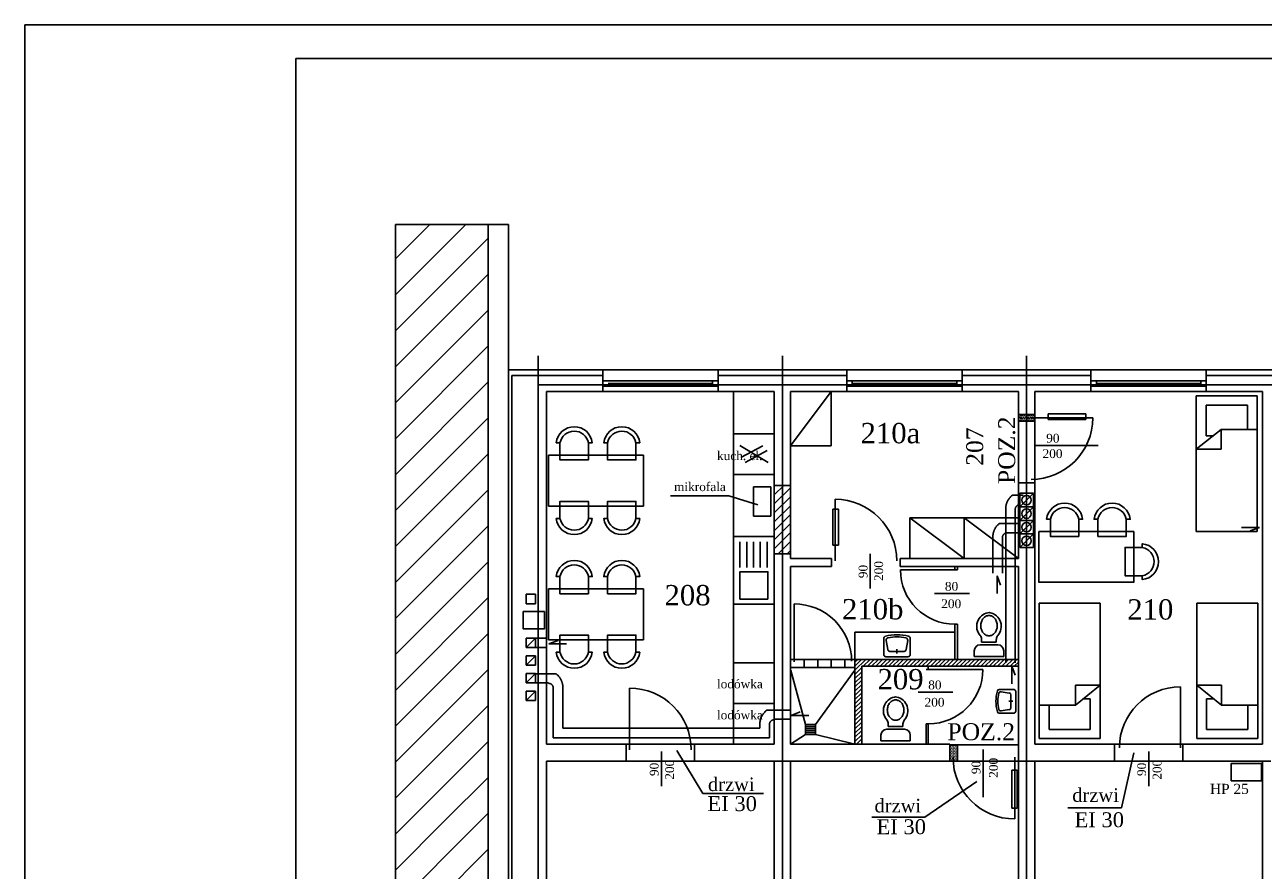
# Model space of a CAD drawing. Extents: x -4334 to 40851, y -15274 to 9778.
# Tile 5 of 15: x 32949 to 34775, y 8531 to 9778. Entities that reach past the tile are written whole.
import ezdxf

# ---------------------------------------------------------------- set-up
doc = ezdxf.new("R2010")
doc.units = 0
doc.header["$LTSCALE"] = 100
doc.header["$MEASUREMENT"] = 0
doc.linetypes.add('ACAD_ISO02W100', pattern=[15, 12, -3])
doc.linetypes.add('ACAD_ISO04W100', pattern=[30.5, 24, -3, 0.5, -3])
doc.layers.get('0').update_dxf_attribs({"color": 251, "linetype": 'CONTINUOUS'})
for name, color, linetype in [('CIENKIE', 251, 'CONTINUOUS'), ('NAPIS', 251, 'CONTINUOUS'), ('OSIE', 251, 'ACAD_ISO04W100'), ('PRZERYW', 251, 'ACAD_ISO02W100'), ('SCIANY', 251, 'CONTINUOUS'), ('urzadzenia', 251, 'CONTINUOUS'), ('URZĄDZENIA', 251, 'CONTINUOUS')]:
    doc.layers.add(name, color=color, linetype=linetype)
doc.styles.add('NEWROMAN', font='TIMES.TTF')
pattern_1 = [(45, (17176.687, 10720.546), (-26.516504, 26.516504), [])]

# ---------------------------------------------------------------- blocks, each defined once
blk = doc.blocks.new('R056')
for p, q in [((-0.332, 0.998), (0.335, 0.998)), ((-0.332, 0.865), (-0.332, 0.998)), ((0.335, 0.998), (0.335, 0.865)), ((0.201, 0.732), (-0.199, 0.732)), ((-0.165, 0.67), (0.001, 0.67)), ((-0.165, 0.67), (-0.165, 0.607)), ((0.168, 0.67), (0.001, 0.67)), ((0.168, 0.67), (0.168, 0.607))]:
    blk.add_line(p, q)
blk.add_lwpolyline([(0.001, 0.067, 0.117514), (0.071, 0.083, 0.104443), (0.135, 0.134, 0.090071), (0.175, 0.207, 0.08201), (0.19, 0.297, 0.08201), (0.175, 0.387, 0.090071), (0.135, 0.459, 0.104443), (0.071, 0.51, 0.117514), (0.001, 0.527, 0.117514), (-0.069, 0.51, 0.104443), (-0.132, 0.459, 0.090071), (-0.172, 0.387, 0.08201), (-0.187, 0.297, 0.08201), (-0.172, 0.207, 0.090071), (-0.132, 0.134, 0.104443), (-0.069, 0.083, 0.117514)], format="xyb", close=True)
for centre, radius, start, end in [((-0.199, 0.865), 0.133, 180, 270), ((0.201, 0.865), 0.133, 270, 0), ((-0.299, 0.607), 0.133, 318.639, 0), ((0.301, 0.607), 0.133, 180, 221.361), ((0.038, 0.311), 0.315, 138.639, 258.4219), ((-0.035, 0.311), 0.315, 281.5781, 41.361), ((0.001, 0.133), 0.133, 258.4219, 281.5781)]:
    blk.add_arc(centre, radius, start, end)
blk = doc.blocks.new('R053')
for p, q in [((0, 0.608), (0, 0)), ((0.917, 0.692), (0.083, 0.692)), ((0.769, 0.492), (0.231, 0.492)), ((0.5, 0.575), (0.5, 0.408)), ((1, 0), (1, 0.608)), ((0.095, 0.075), (0.149, 0.421)), ((0.905, 0.075), (0.851, 0.421))]:
    blk.add_line(p, q)
for centre, radius, start, end in [((0.083, 0.608), 0.0833, 90, 180), ((0.231, 0.408), 0.0833, 90, 171.1953), ((0.769, 0.408), 0.0833, 8.8047, 90), ((0.917, 0.608), 0.0833, 0, 90), ((0.083, 0), 0.0833, 180, 254.047), ((0.177, 0.062), 0.0833, 171.1953, 256.9798), ((0.823, 0.062), 0.0833, 283.0202, 8.8047), ((0.5, 1.458), 1.599, 254.047, 285.953), ((0.5, 1.458), 1.516, 256.9798, 283.0202), ((0.917, 0), 0.0833, 285.953, 0)]:
    blk.add_arc(centre, radius, start, end)
blk = doc.blocks.new('R060')
for p, q in [((0.08, 0.506), (0.459, 0.506)), ((0.08, 0.406), (0.459, 0.406)), ((0.08, 0.306), (0.459, 0.306)), ((0.08, 0.206), (0.459, 0.206)), ((0.08, 0.106), (0.459, 0.106))]:
    blk.add_line(p, q)
for points in [[(0, 0), (1, 0), (1, 0.6), (0, 0.6)], [(0.924, 0.093), (0.924, 0.507), (0.522, 0.507), (0.522, 0.093)]]:
    blk.add_lwpolyline(points, close=True)
blk = doc.blocks.new('A$C258907B0')
at = {"layer": 'URZĄDZENIA', "ltscale": 3, "xscale": -100, "yscale": 100, "zscale": 100, "rotation": 270}
blk.add_blockref('R060', (0, 0), dxfattribs=at)
blk = doc.blocks.new('R067')
for p, q in [((0.15, 0.71), (0.85, 0.29)), ((0.175, 0.415), (0.717, 0.704)), ((0.825, 0.585), (0.283, 0.296))]:
    blk.add_line(p, q)
blk.add_lwpolyline([(0, 0), (1, 0), (1, 1), (0, 1)], close=True)
blk = doc.blocks.new('A$C6B102339')
at = {"layer": 'urzadzenia', "ltscale": 3, "xscale": 60, "yscale": 60, "zscale": 60}
blk.add_blockref('R067', (0, 0), dxfattribs=at)

msp = doc.modelspace()

# ---------------------------------------------------------------- hatches: boundary and pattern name
at = {"layer": 'urzadzenia', "ltscale": 3}
h = msp.add_hatch(dxfattribs=at)
h.set_pattern_fill('ANSI31', color=256, scale=300, style=0)
h.set_pattern_definition(pattern_1)
h.paths.add_polyline_path([(33495.4, 8633.6), (33632.2, 8578.2), (33632.2, 9483), (33495.4, 9483)])
h = msp.add_hatch(dxfattribs=at)
h.set_pattern_fill('DOTS', color=256, scale=45, style=0)
h.set_pattern_definition([(0, (24.4256, 75.3548), (1.40625, 2.8125), [0, -2.8125])])
h.paths.add_polyline_path([(34414.2, 9203), (34414.2, 9193), (34426.2, 9193), (34426.2, 9203)])
h.paths.add_polyline_path([(34426.2, 9203), (34426.2, 9193), (34438.2, 9193), (34438.2, 9203)])
h = msp.add_hatch(dxfattribs=at)
h.set_pattern_fill('ANSI31', color=256, scale=75, style=0)
h.set_pattern_definition([(45, (16319.202, 3255.045), (-6.629126, 6.629126), [])])
h.paths.add_polyline_path([(34078.2, 9098.1), (34066.2, 9098.1), (34066.2, 8997.1), (34078.2, 8997.1)])
h.paths.add_polyline_path([(34066.2, 9098.1), (34054.2, 9098.1), (34054.2, 8997.1), (34066.2, 8997.1)])
h = msp.add_hatch(dxfattribs=at)
h.set_pattern_fill('DOTS', color=256, scale=35, style=0)
h.set_pattern_definition([(0, (9035.8806, 6989.2116), (1.09375, 2.1875), [0, -2.1875])])
h.paths.add_polyline_path([(34324.2, 8715.6), (34313.2, 8715.6), (34313.2, 8691.6), (34324.2, 8691.6)])
h = msp.add_hatch(dxfattribs=at)
h.set_pattern_fill('ANSI31', color=256, scale=300, style=0)
h.set_pattern_definition(pattern_1)
h.paths.add_polyline_path([(33632.2, 8578.2), (33495.4, 8633.6), (33495.4, 8091.4), (33632.2, 8036)])
at = {"layer": 'URZĄDZENIA', "ltscale": 3}
h = msp.add_hatch(dxfattribs=at)
h.set_pattern_fill('ANSI31', color=256, scale=35, style=0)
h.set_pattern_definition([(45, (9035.8806, 6989.2116), (-3.0935922, 3.0935922), [])])
h.paths.add_polyline_path([(34173.2, 8841.6), (34173.2, 8716.6), (34183.2, 8716.6), (34183.2, 8831.6), (34414.2, 8831.6), (34414.2, 8841.6)])

# ---------------------------------------------------------------- linework, layer by layer
at = {"layer": 'CIENKIE', "ltscale": 3}
for p, q in [((40851, 9777.9), (32948.9, 9777.9)), ((32948.9, 9777.9), (32948.9, 6807.9)), ((40801, 9727.9), (33348.9, 9727.9)), ((33348.9, 9727.9), (33348.9, 6857.9)), ((33662.2, 7737.6), (33662.2, 9268.6)), ((33667.2, 7782.6), (33667.2, 9260.6)), ((33667.2, 8691.6), (33667.2, 9260.6)), ((33667.2, 9260.6), (33801.2, 9260.6)), ((33667.2, 9260.6), (33801.2, 9260.6)), ((33801.2, 9268.6), (33971.2, 9268.6)), ((33971.2, 9260.6), (34161.2, 9260.6)), ((34161.2, 9268.6), (34331.2, 9268.6)), ((34331.2, 9260.6), (34521.2, 9260.6)), ((34521.2, 9268.6), (34691.2, 9268.6)), ((34691.2, 9260.6), (34881.2, 9260.6)), ((33801.2, 9252.5), (33971.2, 9252.5)), ((33801.2, 9244.5), (33971.2, 9244.5)), ((33809.2, 9248.5), (33963.2, 9248.5)), ((33963.2, 9252.5), (33963.2, 9244.5)), ((34161.2, 9252.5), (34331.2, 9252.5)), ((34161.2, 9244.5), (34331.2, 9244.5)), ((34169.2, 9252.5), (34169.2, 9244.5)), ((34169.2, 9248.5), (34323.2, 9248.5)), ((34323.2, 9252.5), (34323.2, 9244.5)), ((34521.2, 9252.5), (34691.2, 9252.5)), ((34521.2, 9244.5), (34691.2, 9244.5)), ((34529.2, 9252.5), (34529.2, 9244.5)), ((34529.2, 9248.5), (34683.2, 9248.5)), ((34683.2, 9252.5), (34683.2, 9244.5)), ((33971.2, 9236.6), (33801.2, 9236.6)), ((34331.2, 9236.6), (34161.2, 9236.6)), ((34691.2, 9236.6), (34521.2, 9236.6)), ((34432.9, 9198.1), (34523.9, 9198.1)), ((34440.1, 9157.3), (34531.6, 9157.3)), ((33901.1, 9082.8), (33987.3, 9082.8)), ((33987.3, 9082.8), (34030, 9069.4)), ((34143.9, 8986.8), (34143.9, 9077.8)), ((34416.2, 9066.6), (34436.2, 9086.6)), ((34416.2, 9046.6), (34436.2, 9066.6)), ((34416.2, 9026.6), (34436.2, 9046.6)), ((34416.2, 9006.6), (34436.2, 9026.6)), ((34743.4, 9036.3), (34769.5, 9036.3)), ((34769.5, 9036.3), (34756.1, 9031.4)), ((34195.6, 8946.3), (34195.6, 8997.5)), ((34383, 8938.6), (34383, 8964.7)), ((34383, 8964.7), (34387.9, 8951.3)), ((33702.1, 8937.6), (33688.1, 8937.6)), ((33688.1, 8923.6), (33688.1, 8937.6)), ((33702.1, 8923.6), (33702.1, 8937.6)), ((34290.7, 8938.8), (34342, 8938.8)), ((33702.1, 8923.6), (33688.1, 8923.6)), ((33688.1, 8858.9), (33702.1, 8872.9)), ((33718.2, 8872.9), (33688.1, 8872.9)), ((33688.1, 8858.9), (33688.1, 8872.9)), ((33718.2, 8858.9), (33688.1, 8858.9)), ((33702.1, 8858.9), (33702.1, 8872.9)), ((33721.9, 8864.7), (33735.3, 8869.6)), ((33748, 8864.7), (33721.9, 8864.7)), ((33688.1, 8832.9), (33702.1, 8846.9)), ((33688.1, 8832.9), (33688.1, 8846.9)), ((33702.1, 8846.9), (33688.1, 8846.9)), ((33702.1, 8832.9), (33702.1, 8846.9)), ((33702.1, 8832.9), (33688.1, 8832.9)), ((34404.3, 8831.8), (34409.3, 8818.4)), ((34404.3, 8805.7), (34404.3, 8831.8)), ((33688.1, 8806.9), (33702.1, 8820.9)), ((33702.1, 8820.9), (33688.1, 8820.9)), ((33688.1, 8806.9), (33688.1, 8820.9)), ((33702.1, 8806.9), (33688.1, 8806.9)), ((33702.1, 8806.9), (33702.1, 8820.9)), ((33688.1, 8780.9), (33702.1, 8794.9)), ((33688.1, 8780.9), (33688.1, 8794.9)), ((33702.1, 8794.9), (33688.1, 8794.9)), ((33702.1, 8780.9), (33702.1, 8794.9)), ((33840.7, 8708.2), (33840.7, 8799.2)), ((34266.2, 8793.3), (34317.4, 8793.3)), ((34653.1, 8711), (34653.1, 8801)), ((33702.1, 8780.9), (33688.1, 8780.9)), ((34079.1, 8759), (34092.5, 8764)), ((34105.2, 8759), (34079.1, 8759)), ((33887.7, 8654.5), (33887.7, 8705.7)), ((33948.7, 8643.6), (33910.6, 8707.3)), ((34362.3, 8638.5), (34362.3, 8708.5)), ((34408.8, 8697.2), (34408.8, 8606.2)), ((34566.3, 8622.6), (34584.4, 8703.5)), ((34606.5, 8654.5), (34606.5, 8705.7)), ((34276.4, 8608.8), (34352.8, 8661.3)), ((34038.4, 8643.6), (33948.7, 8643.6)), ((34566.3, 8622.6), (34487, 8622.6)), ((34276.4, 8608.8), (34198.1, 8608.8))]:
    msp.add_line(p, q, dxfattribs=at)
at = {"layer": 'CIENKIE'}
for points in [[(33684, 8912), (33715.3, 8912), (33715.3, 8886.5), (33684, 8886.5)], [(34727.8, 8662.6), (34727.8, 8687.9), (34772.9, 8687.9), (34772.9, 8662.6)]]:
    msp.add_lwpolyline(points, close=True, dxfattribs=at)
for centre in [(34426.2, 9076.6), (34426.2, 9056.6), (34426.2, 9036.6), (34426.2, 9016.6)]:
    msp.add_circle(centre, 7, dxfattribs=at)
at = {"layer": 'CIENKIE', "ltscale": 3}
for centre, radius, start, end in [((34432.9, 9198.1), 91, 270, 0), ((34143.9, 8986.8), 91, 360, 90), ((33840.7, 8708.2), 91, 0, 90), ((34653.1, 8711), 90, 90, 180), ((34408.8, 8697.2), 91, 180, 270)]:
    msp.add_arc(centre, radius, start, end, dxfattribs=at)
at = {"layer": 'OSIE', "ltscale": 3}
for p, q in [((33706.2, 7535.4), (33706.2, 9289.2)), ((34066.2, 7535.4), (34066.2, 9289.2)), ((34426.2, 7535.4), (34426.2, 9289.2)), ((33706.2, 9246.6), (39615.4, 9246.6))]:
    msp.add_line(p, q, dxfattribs=at)
at = {"layer": 'PRZERYW', "ltscale": 10}
for q in [(33495.4, 7505.4), (33662.2, 9483)]:
    msp.add_line((33495.4, 9483), q, dxfattribs=at)
at = {"layer": 'PRZERYW', "ltscale": 3}
for p, q in [((34414.2, 9203), (34414.2, 9102)), ((34438.2, 9203), (34438.2, 9102)), ((34054.2, 9098.1), (34078.2, 9098.1)), ((34421.2, 9083.9), (34405.5, 9083.9)), ((34395.5, 8836.6), (34395.5, 9061.5)), ((34409.5, 8836.6), (34409.5, 9061.5)), ((34416.2, 9042.3), (34386.5, 9042.3)), ((34413.6, 9028.3), (34397.8, 9028.3)), ((34376.6, 8968.6), (34376.6, 9020)), ((34390.6, 8968.6), (34390.6, 9020)), ((34054.2, 8997.1), (34078.2, 8997.1)), ((33702.1, 8820.3), (33732.4, 8820.3)), ((33702.1, 8806.9), (33721.1, 8806.9)), ((33728.3, 8726), (33728.3, 8797.9)), ((33742.3, 8740), (33742.3, 8797.9)), ((34078.2, 8766.6), (34043, 8766.6)), ((34033.1, 8748.8), (34033.1, 8740)), ((34078.2, 8753.2), (34054.3, 8753.2)), ((33742.3, 8740), (34033.1, 8740)), ((34047.1, 8744.2), (34047.1, 8726)), ((33728.3, 8726), (34047.1, 8726)), ((33835.7, 8716.6), (33936.7, 8716.6)), ((34313.2, 8715.6), (34414.2, 8715.6)), ((34324.2, 8691.6), (34324.2, 8715.6)), ((34555.7, 8716.6), (34656.7, 8716.6)), ((33936.7, 8691.6), (33835.7, 8691.6)), ((34054.2, 8691.6), (34054.2, 8406.6)), ((34078.2, 8691.6), (34078.2, 8406.6)), ((34313.2, 8691.6), (34414.2, 8691.6)), ((34414.2, 8691.6), (34414.2, 8406.6)), ((34438.2, 8691.6), (34438.2, 8406.6)), ((34656.7, 8691.6), (34555.7, 8691.6)), ((34774.2, 8691.6), (34774.2, 8406.6))]:
    msp.add_line(p, q, dxfattribs=at)
at = {"layer": 'PRZERYW'}
msp.add_line((34414.2, 9193), (34438.2, 9193), dxfattribs=at)
for points in [[(34458.2, 9203.9), (34513.8, 9203.9), (34513.8, 9195.4), (34458.2, 9195.4)], [(34023.7, 9096.3), (34049, 9096.3), (34049, 9052.8), (34023.7, 9052.8)], [(34149, 9063.2), (34140.3, 9063.2), (34140.3, 9010.1), (34149, 9010.1)], [(34404.5, 8678), (34412.2, 8678), (34412.2, 8622), (34404.5, 8622)]]:
    msp.add_lwpolyline(points, close=True, dxfattribs=at)
at = {"layer": 'PRZERYW', "ltscale": 3}
for centre, radius, start, end in [((34420.6, 9063.8), 25.1, 126.9473, 185.2041), ((34416.6, 9062.7), 7.17, 88.8712, 189.4669), ((34401.6, 9022.3), 25.1, 126.9473, 185.2041), ((34397.7, 9021.2), 7.17, 88.8712, 189.4669), ((33721.2, 8799.1), 7.17, 350.5331, 91.1288), ((33717.3, 8800.2), 25.1, 354.7959, 53.0527), ((34058.1, 8746.5), 25.1, 126.9473, 174.7959), ((34054.1, 8745.4), 7.17, 88.8712, 189.4669)]:
    msp.add_arc(centre, radius, start, end, dxfattribs=at)
at = {"layer": 'SCIANY', "ltscale": 3}
for p, q in [((33632.2, 7505.4), (33632.2, 9483)), ((33662.2, 9268.6), (33662.2, 9483)), ((33662.2, 9268.6), (33801.2, 9268.6)), ((33662.2, 9268.6), (33801.2, 9268.6)), ((33801.2, 9236.6), (33801.2, 9268.6)), ((33801.2, 9268.6), (33801.2, 9236.6)), ((33971.2, 9268.6), (34161.2, 9268.6)), ((33971.2, 9236.6), (33971.2, 9268.6)), ((33971.2, 9268.6), (33971.2, 9236.6)), ((34161.2, 9268.6), (34161.2, 9236.6)), ((34161.2, 9236.6), (34161.2, 9268.6)), ((34331.2, 9268.6), (34521.2, 9268.6)), ((34331.2, 9268.6), (34331.2, 9236.6)), ((34331.2, 9236.6), (34331.2, 9268.6)), ((34521.2, 9236.6), (34521.2, 9268.6)), ((34521.2, 9268.6), (34521.2, 9236.6)), ((34691.2, 9268.6), (34881.2, 9268.6)), ((34691.2, 9236.6), (34691.2, 9268.6)), ((34691.2, 9268.6), (34691.2, 9236.6)), ((33718.2, 8716.6), (33718.2, 9236.6)), ((33718.2, 9236.6), (33801.2, 9236.6)), ((33971.2, 9236.6), (34054.2, 9236.6)), ((34078.2, 9236.6), (34161.2, 9236.6)), ((34331.2, 9236.6), (34414.2, 9236.6)), ((34438.2, 9236.6), (34521.2, 9236.6)), ((34691.2, 9236.6), (34774.2, 9236.6)), ((34414.2, 9203), (34438.2, 9203)), ((34054.2, 9098.1), (34054.2, 8997.1)), ((34078.2, 9098.1), (34078.2, 8997.1)), ((34078.2, 8990.6), (34138.7, 8990.6)), ((34239.7, 8990.6), (34414.2, 8990.6)), ((34078.2, 8978.6), (34138.7, 8978.6)), ((34239.7, 8978.6), (34414.2, 8978.6)), ((34173.2, 8841.6), (34414.2, 8841.6)), ((34183.2, 8841.6), (34414.2, 8841.6)), ((34183.2, 8831.6), (34414.2, 8831.6)), ((33718.2, 8716.6), (33835.7, 8716.6)), ((33835.7, 8716.6), (33835.7, 8691.6)), ((33936.7, 8716.6), (33936.7, 8691.6)), ((33936.7, 8716.6), (34054.2, 8716.6)), ((34078.2, 8716.6), (34313.2, 8716.6)), ((34438.2, 8716.6), (34555.7, 8716.6)), ((34555.7, 8716.6), (34555.7, 8691.6)), ((34656.7, 8716.6), (34656.7, 8691.6)), ((34656.7, 8716.6), (34774.2, 8716.6)), ((33718.2, 8691.6), (33835.7, 8691.6)), ((33718.2, 8406.6), (33718.2, 8691.6)), ((33936.7, 8691.6), (34313.2, 8691.6)), ((34414.2, 8691.6), (34555.7, 8691.6)), ((34656.7, 8691.6), (34786.2, 8691.6))]:
    msp.add_line(p, q, dxfattribs=at)
at = {"layer": 'SCIANY'}
for p, q in [((34054.2, 9098.1), (34054.2, 9236.6)), ((34078.2, 9098.1), (34078.2, 9236.6)), ((34414.2, 9203), (34414.2, 9236.6)), ((34438.2, 9203), (34438.2, 9236.6)), ((34774.2, 8716.6), (34774.2, 9236.6)), ((34414.2, 9102), (34438.2, 9102)), ((34414.2, 8990.6), (34414.2, 9102)), ((34438.2, 8716.6), (34438.2, 9102)), ((34054.2, 8716.6), (34054.2, 8997.1)), ((34078.2, 8990.6), (34078.2, 8997.1)), ((34138.7, 8978.6), (34138.7, 8990.6)), ((34239.7, 8978.6), (34239.7, 8990.6)), ((34078.2, 8716.6), (34078.2, 8978.6)), ((34414.2, 8691.6), (34414.2, 8978.6)), ((34173.2, 8716.6), (34173.2, 8841.6)), ((34183.2, 8716.6), (34183.2, 8831.6)), ((34313.2, 8691.6), (34313.2, 8716.6))]:
    msp.add_line(p, q, dxfattribs=at)
at = {"layer": 'urzadzenia'}
for p, q in [((33994.2, 8716.6), (33994.2, 9236.6)), ((34138.2, 9156.6), (34138.2, 9236.6)), ((34676.5, 9230.2), (34676.5, 9030.2)), ((34766.5, 9230.2), (34766.5, 9030.2)), ((34691.2, 9216.6), (34691.2, 9171.6)), ((34691.2, 9216.6), (34691.2, 9171.6)), ((34751.9, 9216.6), (34751.9, 9180.9)), ((34416.2, 9086.6), (34436.2, 9086.6)), ((34416.2, 9066.6), (34436.2, 9066.6)), ((34254.2, 9050.6), (34414.2, 9050.6)), ((34254.2, 8990.6), (34254.2, 9050.6)), ((34334.2, 8990.6), (34334.2, 9050.6)), ((34416.2, 9046.6), (34436.2, 9046.6)), ((34416.2, 9026.6), (34436.2, 9026.6)), ((34416.2, 9006.6), (34436.2, 9006.6)), ((34320.2, 8973.6), (34320.2, 8978.6)), ((34324.2, 8973.6), (34324.2, 8978.6)), ((34444.9, 8724.7), (34444.9, 8924.7)), ((34534.9, 8724.7), (34534.9, 8924.7)), ((34677.1, 8724.7), (34677.1, 8924.7)), ((34767.1, 8724.7), (34767.1, 8924.7)), ((34320.2, 8841.6), (34320.2, 8893.6)), ((34324.2, 8841.6), (34324.2, 8893.6)), ((34098.2, 8829.6), (34098.2, 8841.6)), ((34118.2, 8829.6), (34118.2, 8841.6)), ((34138.2, 8829.6), (34138.2, 8841.6)), ((34158.2, 8829.6), (34158.2, 8841.6)), ((34281.2, 8826.6), (34281.2, 8831.6)), ((34459.5, 8738.2), (34459.5, 8773.9)), ((34520.2, 8738.2), (34520.2, 8783.3)), ((34520.2, 8738.2), (34520.2, 8783.3)), ((34691.7, 8738.2), (34691.7, 8783.3)), ((34691.7, 8738.2), (34691.7, 8783.3)), ((34752.4, 8738.2), (34752.4, 8773.9)), ((34278.2, 8716.6), (34278.2, 8746.6)), ((34281.2, 8716.6), (34281.2, 8746.6))]:
    msp.add_line(p, q, dxfattribs=at)
at = {"layer": 'urzadzenia', "ltscale": 3}
for p, q in [((34078.2, 9156.6), (34138.2, 9236.6)), ((34676.5, 9230.2), (34766.5, 9230.2)), ((34691.2, 9216.6), (34751.9, 9216.6)), ((34676.5, 9151.5), (34713.1, 9180.9)), ((34691.2, 9171.6), (34701.5, 9171.6)), ((34713.1, 9180.9), (34713.1, 9151.5)), ((34713.1, 9180.9), (34766.5, 9180.9)), ((34078.2, 9156.6), (34138.2, 9156.6)), ((34676.5, 9151.5), (34713.1, 9151.5)), ((33861.2, 9142.7), (33721.2, 9142.7)), ((33721.2, 9142.7), (33721.2, 9067.7)), ((33861.2, 9142.7), (33861.2, 9067.7)), ((34416.2, 9086.6), (34416.2, 9006.6)), ((34436.2, 9086.6), (34436.2, 9006.6)), ((33861.2, 9067.7), (33721.2, 9067.7)), ((34334.2, 8990.6), (34254.2, 9050.6)), ((34414.2, 8990.6), (34334.2, 9050.6)), ((34584.3, 9030.1), (34444.3, 9030.1)), ((34444.3, 9030.1), (34444.3, 8955.1)), ((34584.3, 9030.1), (34584.3, 8955.1)), ((34676.5, 9030.2), (34766.5, 9030.2)), ((34320.2, 8973.6), (34240.2, 8973.6)), ((34320.2, 8973.6), (34324.2, 8973.6)), ((34584.3, 8955.4), (34444.3, 8955.4)), ((33861.2, 8945.5), (33721.2, 8945.5)), ((33721.2, 8945.5), (33721.2, 8870.5)), ((33861.2, 8945.5), (33861.2, 8870.5)), ((34083.4, 8838.2), (34083.4, 8923.4)), ((34534.9, 8924.7), (34444.9, 8924.7)), ((34677.1, 8924.7), (34767.1, 8924.7)), ((34173.2, 8836.6), (34173.2, 8881.6)), ((34320.2, 8893.6), (34324.2, 8893.6)), ((33861.2, 8870.5), (33721.2, 8870.5)), ((34078.4, 8841.6), (34168.2, 8841.6)), ((34168.2, 8841.6), (34173.2, 8841.6)), ((33994.2, 8836.6), (34054.2, 8836.6)), ((34078.4, 8829.6), (34173.2, 8829.6)), ((34100.1, 8745.6), (34078.4, 8825.1)), ((34115.1, 8745.6), (34173.2, 8825.6)), ((34278.2, 8826.6), (34361.7, 8826.6)), ((34498.3, 8773.9), (34498.3, 8803.4)), ((34534.9, 8803.4), (34498.3, 8773.9)), ((34534.9, 8803.4), (34498.3, 8803.4)), ((34677.1, 8803.4), (34713.6, 8773.9)), ((34677.1, 8803.4), (34713.6, 8803.4)), ((34713.6, 8773.9), (34713.6, 8803.4)), ((33994.2, 8776.6), (34054.2, 8776.6)), ((34498.3, 8773.9), (34444.9, 8773.9)), ((34520.2, 8783.3), (34509.9, 8783.3)), ((34691.7, 8783.3), (34702, 8783.3)), ((34713.6, 8773.9), (34767.1, 8773.9)), ((34100.1, 8730.6), (34078.2, 8716.6)), ((34100.1, 8745.6), (34115.1, 8745.6)), ((34100.1, 8730.6), (34100.1, 8745.6)), ((34100.1, 8742.6), (34115.1, 8742.6)), ((34100.1, 8739.6), (34115.1, 8739.6)), ((34100.1, 8736.6), (34115.1, 8736.6)), ((34100.1, 8733.6), (34115.1, 8733.6)), ((34100.1, 8730.6), (34115.1, 8730.6)), ((34115.1, 8730.6), (34115.1, 8745.6)), ((34115.1, 8730.6), (34173.2, 8716.6)), ((34278.2, 8746.6), (34281.7, 8746.6)), ((34520.2, 8738.2), (34459.5, 8738.2)), ((34691.7, 8738.2), (34752.4, 8738.2)), ((34534.9, 8724.7), (34444.9, 8724.7)), ((34677.1, 8724.7), (34767.1, 8724.7))]:
    msp.add_line(p, q, dxfattribs=at)
for centre, radius, start, end in [((34320.2, 8973.6), 80, 180, 270), ((34083.7, 8838.8), 84.6, 0, 90.199), ((34281.7, 8826.6), 80, 270, 360)]:
    msp.add_arc(centre, radius, start, end, dxfattribs=at)
at = {"layer": 'URZĄDZENIA', "ltscale": 3}
msp.add_line((34173.2, 8881.6), (34320.2, 8881.6), dxfattribs=at)
at = {"layer": 'URZĄDZENIA'}
for points in [[(33738.1, 9161.1), (33732.7, 9161.1, -0.895014), (33785.8, 9161.1), (33780.1, 9161.1, 0.825539), (33738.2, 9161), (33738.2, 9135.8), (33780.1, 9135.8), (33780.1, 9161.1)], [(33808.2, 9161.1), (33802.8, 9161.1, -0.895014), (33855.9, 9161.1), (33850.2, 9161.1, 0.825539), (33808.3, 9161), (33808.3, 9135.8), (33850.2, 9135.8), (33850.2, 9161.1)], [(33738.1, 9049.4), (33732.7, 9049.4, 0.895014), (33785.8, 9049.4), (33780.1, 9049.4, -0.825539), (33738.2, 9049.5), (33738.2, 9074.7), (33780.1, 9074.7), (33780.1, 9049.4)], [(33808.2, 9049.4), (33802.8, 9049.4, 0.895014), (33855.9, 9049.4), (33850.2, 9049.4, -0.825539), (33808.3, 9049.5), (33808.3, 9074.7), (33850.2, 9074.7), (33850.2, 9049.4)], [(34461.2, 9048.4), (34455.8, 9048.4, -0.895014), (34508.9, 9048.4), (34503.2, 9048.4, 0.825539), (34461.3, 9048.4), (34461.3, 9023.1), (34503.2, 9023.1), (34503.2, 9048.4)], [(34531.3, 9048.4), (34525.9, 9048.4, -0.895014), (34579, 9048.4), (34573.3, 9048.4, 0.825539), (34531.4, 9048.4), (34531.4, 9023.1), (34573.3, 9023.1), (34573.3, 9048.4)], [(34596.9, 9006.9), (34596.9, 9012.3, -0.895014), (34596.9, 8959.2), (34596.9, 8964.9, 0.825539), (34596.8, 9006.8), (34571.6, 9006.8), (34571.6, 8964.9), (34596.9, 8964.9)], [(33738.1, 8963.8), (33732.7, 8963.8, -0.895014), (33785.8, 8963.8), (33780.1, 8963.8, 0.825539), (33738.2, 8963.7), (33738.2, 8938.5), (33780.1, 8938.5), (33780.1, 8963.8)], [(33808.2, 8963.8), (33802.8, 8963.8, -0.895014), (33855.9, 8963.8), (33850.2, 8963.8, 0.825539), (33808.3, 8963.7), (33808.3, 8938.5), (33850.2, 8938.5), (33850.2, 8963.8)], [(33738.1, 8852.2), (33732.7, 8852.2, 0.895014), (33785.8, 8852.2), (33780.1, 8852.2, -0.825539), (33738.2, 8852.2), (33738.2, 8877.4), (33780.1, 8877.4), (33780.1, 8852.2)], [(33808.2, 8852.2), (33802.8, 8852.2, 0.895014), (33855.9, 8852.2), (33850.2, 8852.2, -0.825539), (33808.3, 8852.2), (33808.3, 8877.4), (33850.2, 8877.4), (33850.2, 8852.2)]]:
    msp.add_lwpolyline(points, format="xyb", dxfattribs=at)

# ---------------------------------------------------------------- block references
at = {"layer": 'urzadzenia', "ltscale": 3}
msp.add_blockref('A$C6B102339', (33994.2, 9114.5), dxfattribs=at)
at = {"layer": 'urzadzenia', "ltscale": 3, "rotation": 180}
msp.add_blockref('A$C258907B0', (34054.2, 9023), dxfattribs=at)
at = {"layer": 'URZĄDZENIA', "lineweight": 25, "ltscale": 3}
for name, p, xscale, yscale, zscale, rotation in [('R056', (34370.9, 8910.6), 65, 65, 65, 180.0000000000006), ('R053', (34254.6, 8872.5), 39, 39, 39, 179.9999999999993), ('R056', (34233.2, 8786.1), 65, 65, 65, 180.0000000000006), ('R053', (34386, 8797.2), 35, 35, 35, 270)]:
    msp.add_blockref(name, p, dxfattribs=dict(at, xscale=xscale, yscale=yscale, zscale=zscale, rotation=rotation))

# ---------------------------------------------------------------- texts
at = {"layer": 'NAPIS', "lineweight": 25, "ltscale": 3, "style": 'NEWROMAN'}
for s, height, p in [('210a', 30, (34181.4, 9160.4)), ('90', 13, (34455.2, 9161.4)), ('kuch. el.', 13, (33969.7, 9135.6)), ('200', 13, (34449.8, 9138.6)), ('mikrofala', 13, (33906.4, 9089.8)), ('208', 30, (33892.3, 8921.3)), ('80', 13, (34305.8, 8942.8)), ('210b', 30, (34154, 8900.6)), ('210', 30, (34574.7, 8900.3)), ('200', 13, (34300.4, 8917.2)), ('209', 30, (34206.4, 8797.4)), ('lodówka', 13, (33969.7, 8798.9)), ('80', 13, (34281.2, 8797.4)), ('200', 13, (34275.8, 8771.8)), ('lodówka', 13, (33969.7, 8753.1)), ('POZ.2', 25, (34309.5, 8722.4)), ('drzwi  ', 20, (33956.4, 8647.3)), ('HP 25', 15, (34696.7, 8643)), ('  EI 30', 22, (33939.1, 8617.8)), ('drzwi  ', 20, (34493.6, 8631.4)), ('drzwi  ', 20, (34202, 8615.8)), ('  EI 30', 22, (34188.4, 8583.7)), ('  EI 30', 22, (34480.4, 8594))]:
    msp.add_text(s, height=height, dxfattribs=at).set_placement(p)
for s, height, p in [('POZ.2', 25, (34409.4, 9100.3)), ('207', 25, (34362.3, 9127.2)), ('200', 13, (34214.7, 8957.2)), ('90', 13, (34191.6, 8961.4)), ('200', 13, (34383.8, 8666.9)), ('90', 13, (33883.6, 8669.5)), ('200', 13, (33906.3, 8664.1)), ('90', 13, (34358.2, 8672.3)), ('90', 13, (34602.4, 8669.5)), ('200', 13, (34625.2, 8664.1))]:
    msp.add_text(s, height=height, rotation=90, dxfattribs=at).set_placement(p)

doc.saveas('drawing.dxf')
